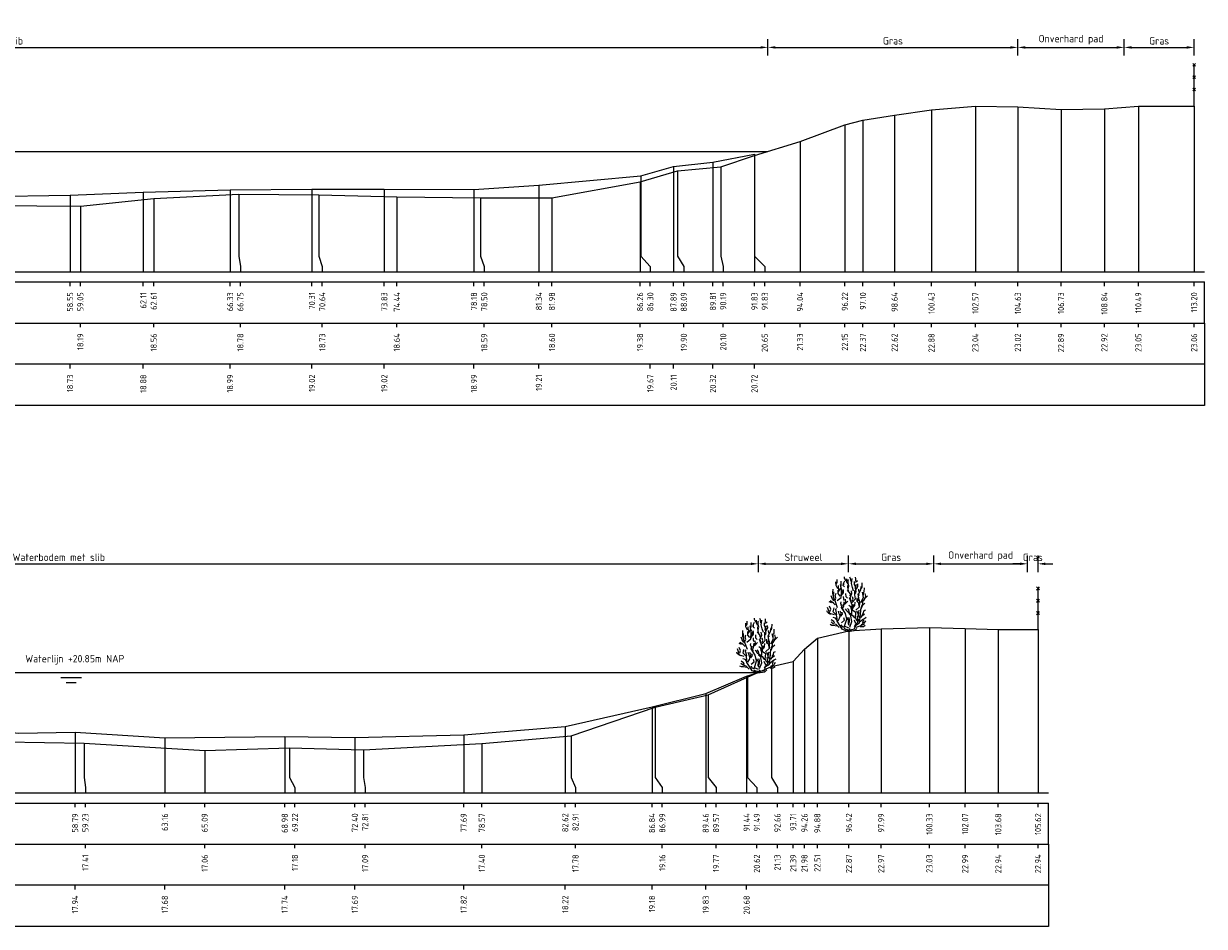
# Model space of a CAD drawing. Header units: metres. Extents: x 186876 to 190692, y 349785 to 350844.
# Tile 14 of 17: x 190484 to 190541, y 350762 to 350806. Entities that reach past the tile are written whole.
import ezdxf
from ezdxf.enums import TextEntityAlignment as Align

# ---------------------------------------------------------------- set-up
doc = ezdxf.new("R2010")
doc.units = ezdxf.units.M
doc.header["$PDMODE"] = 35
doc.header["$PDSIZE"] = 0.075
for name, color, linetype in [('B-ME-AL-PROFIEL_BOVENKANT SLIB-GD', 42, 'Continuous'), ('B-ME-AL-PROFIEL_WATERLIJN-GD', 150, 'Continuous'), ('B-ME-AL-PROFIELRASTER-S', 7, 'Continuous')]:
    doc.layers.add(name, color=color, linetype=linetype)
for name, color, linetype, lineweight in [('B-ME-GR-HEESTER-SD', 90, 'Continuous', 25), ('B-ME-GW-MAAIVELD-GD', 252, 'GW-MAAIVELD', 25), ('B-ME-IE-TERREINAFSCHEIDING_KUNSTMATIG_RASTERHEKWERK-SD', 20, 'Continuous', 25), ('X-XX-AL-DETAIL1-M', 7, 'Continuous', 18), ('X-XX-AL-NAP-T18', 7, 'Continuous', 18)]:
    doc.layers.add(name, color=color, linetype=linetype, lineweight=lineweight)
doc.styles.add('NLCS-ISO', font='NLCS-ISO.ttf', dxfattribs={"height": 1.8})
doc.styles.add('NLCS-ISO-ANNOTATIEF-T18', font='NLCS-ISO.ttf', dxfattribs={"height": 1.8})
doc.styles.add('NLCS-ISO-ANNOTATIVE-T18', font='NLCS-ISO.ttf', dxfattribs={"height": 1.8})
doc.linetypes.add('GW-MAAIVELD', pattern='A,12,[40,NLCS.SHX,S=1,R=0,X=0,Y=-0.5],12', length=24)
doc.dimstyles.new('NLCS-ANNOTATIEF-T18-PIJL_L2_H0', dxfattribs={"dimtxt": 2.5, "dimasz": 1.8, "dimexe": 2, "dimexo": 2, "dimgap": 0.7, "dimtad": 1, "dimzin": 0, "dimdsep": 46, "dimtxsty": 'NLCS-ISO-ANNOTATIEF-T18', "dimcen": 0, "dimdle": 2, "dimclrd": 256, "dimclre": 256, "dimclrt": 10, "dimaunit": 2, "dimadec": 0, "dimazin": 0, "dimtfac": 1, "dimtdec": 3, "dimtofl": 0, "dimtmove": 0, "dimatfit": 3, "dimfxl": 2, "dimfxlon": 1, "dimtfillclr": 256, "dimtolj": 1, "dimtzin": 0, "dimlwd": -1, "dimlwe": -1, "dimarcsym": 0})

# ---------------------------------------------------------------- blocks, each defined once
blk = doc.blocks.new('SAL-PROFIELRASTER_BALK_EIND1-SOD')
at = {"color": 0, "linetype": 'ByBlock', "lineweight": -2}
blk.add_line((1, -12.5), (1, -2.5), dxfattribs=at)
at = {"color": 0, "linetype": 'ByBlock', "lineweight": -2, "flags": 128}
for points in [[(0, 0), (1, 0)], [(0, -2.5), (1, -2.5)], [(0, -12.5), (1, -12.5)]]:
    blk.add_lwpolyline(points, dxfattribs=at)
blk = doc.blocks.new('SAL-PROFIELRASTER_BALK_EIND2-SOD')
at = {"color": 0, "linetype": 'ByBlock', "lineweight": -2}
for p, q in [((1, -2.5), (1, -12.5)), ((1, -12.5), (0, -12.5))]:
    blk.add_line(p, q, dxfattribs=at)
blk = doc.blocks.new('SAL-PROFIELRASTER_BALK_DATA-SOD')
at = {"color": 0, "linetype": 'ByBlock', "lineweight": -2}
blk.add_lwpolyline([(0, -3.5), (0, -2.5)], dxfattribs=at)
at = {"color": 0, "linetype": 'ByBlock', "lineweight": -2, "style": 'NLCS-ISO-ANNOTATIVE-T18'}
blk.add_attdef('GETAL', text='', height=1.5, rotation=90, dxfattribs=at).set_placement((0.75, -5), align=Align.RIGHT)
blk = doc.blocks.new('SAL-PROFIELRASTER_AANHAAL-SOD')
at = {"color": 9, "linetype": 'ByBlock', "lineweight": -2, "flags": 128}
blk.add_lwpolyline([(0, 1), (0, 0)], dxfattribs=at)
blk = doc.blocks.new('SAL-PROFIELRASTER_AANHAAL_STAGGER-SOD')
at = {"color": 9, "linetype": 'ByBlock', "lineweight": -2, "flags": 128}
for points in [[(0, 0), (0, -0.25)], [(0, -0.25), (1, -0.75)], [(1, -0.75), (1, -1)]]:
    blk.add_lwpolyline(points, dxfattribs=at)
blk = doc.blocks.new('SIE-RASTERHEKWERK-SOD')
at = {"flags": 128}
for points in [[(-0.035, 1.035), (0.035, 0.965)], [(-0.035, 0.965), (0, 1), (0.035, 1.035)], [(0, 0), (0, 1)], [(-0.035, 0.735), (0.035, 0.665)], [(-0.035, 0.665), (0, 0.7), (0.035, 0.735)], [(-0.035, 0.435), (0.035, 0.365)], [(-0.035, 0.365), (0, 0.4), (0.035, 0.435)]]:
    blk.add_lwpolyline(points, dxfattribs=at)
blk = doc.blocks.new('*D12')
at = {"layer": 'Defpoints', "color": 0, "transparency": 16777216}
for p in [(190520.274, 350805.095), (190443.458, 350800.035), (190520.274, 350800.035)]:
    blk.add_point(p, dxfattribs=at)
at = {"layer": 'X-XX-AL-DETAIL1-M', "transparency": 16777216}
for p, q in [((190443.458, 350804.695), (190443.458, 350805.495)), ((190520.274, 350804.695), (190520.274, 350805.495)), ((190443.818, 350805.095), (190519.914, 350805.095))]:
    blk.add_line(p, q, dxfattribs=at)
for points in [[(190443.818, 350805.155), (190443.818, 350805.035), (190443.458, 350805.095)], [(190519.914, 350805.155), (190519.914, 350805.035), (190520.274, 350805.095)]]:
    blk.add_solid(points, dxfattribs=at)
at = {"layer": 'X-XX-AL-DETAIL1-M', "color": 10, "transparency": 16777216, "insert": (190481.807, 350805.415), "char_height": 0.36, "attachment_point": 5, "style": 'NLCS-ISO-ANNOTATIEF-T18'}
blk.add_mtext('\\A1;Waterbodem met slib', dxfattribs=at)
blk = doc.blocks.new('*D13')
at = {"layer": 'Defpoints', "color": 0, "transparency": 16777216}
for p in [(190519.81, 350779.977), (190452.975, 350774.692), (190519.81, 350774.692)]:
    blk.add_point(p, dxfattribs=at)
at = {"layer": 'X-XX-AL-DETAIL1-M', "transparency": 16777216}
for p, q in [((190452.975, 350779.577), (190452.975, 350780.377)), ((190519.81, 350779.577), (190519.81, 350780.377)), ((190453.335, 350779.977), (190519.45, 350779.977))]:
    blk.add_line(p, q, dxfattribs=at)
for points in [[(190453.335, 350780.037), (190453.335, 350779.917), (190452.975, 350779.977)], [(190519.45, 350780.037), (190519.45, 350779.917), (190519.81, 350779.977)]]:
    blk.add_solid(points, dxfattribs=at)
at = {"layer": 'X-XX-AL-DETAIL1-M', "color": 10, "transparency": 16777216, "insert": (190485.792, 350780.297), "char_height": 0.36, "attachment_point": 5, "style": 'NLCS-ISO-ANNOTATIEF-T18'}
blk.add_mtext('\\A1;Waterbodem met slib', dxfattribs=at)
blk = doc.blocks.new('*D47')
at = {"layer": 'Defpoints', "color": 0, "transparency": 16777216}
for p in [(190528.333, 350779.977), (190524.193, 350768.842), (190528.333, 350768.842)]:
    blk.add_point(p, dxfattribs=at)
at = {"layer": 'X-XX-AL-DETAIL1-M', "transparency": 16777216}
for p, q in [((190524.193, 350779.577), (190524.193, 350780.377)), ((190528.333, 350779.577), (190528.333, 350780.377)), ((190524.553, 350779.977), (190527.973, 350779.977))]:
    blk.add_line(p, q, dxfattribs=at)
for points in [[(190524.553, 350780.037), (190524.553, 350779.917), (190524.193, 350779.977)], [(190527.973, 350780.037), (190527.973, 350779.917), (190528.333, 350779.977)]]:
    blk.add_solid(points, dxfattribs=at)
at = {"layer": 'X-XX-AL-DETAIL1-M', "color": 10, "transparency": 16777216, "insert": (190526.263, 350780.297), "char_height": 0.36, "attachment_point": 5, "style": 'NLCS-ISO-ANNOTATIEF-T18'}
blk.add_mtext('\\A1;Gras', dxfattribs=at)
blk = doc.blocks.new('*D48')
at = {"layer": 'Defpoints', "color": 0, "transparency": 16777216}
for p in [(190532.893, 350779.977), (190528.333, 350768.842), (190532.893, 350768.842)]:
    blk.add_point(p, dxfattribs=at)
at = {"layer": 'X-XX-AL-DETAIL1-M', "transparency": 16777216}
for p, q in [((190528.333, 350779.577), (190528.333, 350780.377)), ((190532.893, 350779.577), (190532.893, 350780.377)), ((190528.693, 350779.977), (190532.533, 350779.977))]:
    blk.add_line(p, q, dxfattribs=at)
for points in [[(190528.693, 350780.037), (190528.693, 350779.917), (190528.333, 350779.977)], [(190532.533, 350780.037), (190532.533, 350779.917), (190532.893, 350779.977)]]:
    blk.add_solid(points, dxfattribs=at)
at = {"layer": 'X-XX-AL-DETAIL1-M', "color": 10, "transparency": 16777216, "insert": (190530.613, 350780.351), "char_height": 0.36, "attachment_point": 5, "style": 'NLCS-ISO-ANNOTATIEF-T18'}
blk.add_mtext('\\A1;Onverhard pad', dxfattribs=at)
blk = doc.blocks.new('*D49')
at = {"layer": 'Defpoints', "color": 0, "transparency": 16777216}
for p in [(190533.408, 350779.977), (190532.893, 350768.842), (190533.408, 350768.842)]:
    blk.add_point(p, dxfattribs=at)
at = {"layer": 'X-XX-AL-DETAIL1-M', "transparency": 16777216}
for p, q in [((190532.893, 350779.577), (190532.893, 350780.377)), ((190533.408, 350779.577), (190533.408, 350780.377)), ((190532.533, 350779.977), (190532.173, 350779.977)), ((190533.768, 350779.977), (190534.128, 350779.977))]:
    blk.add_line(p, q, dxfattribs=at)
for points in [[(190532.533, 350780.037), (190532.533, 350779.917), (190532.893, 350779.977)], [(190533.768, 350780.037), (190533.768, 350779.917), (190533.408, 350779.977)]]:
    blk.add_solid(points, dxfattribs=at)
at = {"layer": 'X-XX-AL-DETAIL1-M', "color": 10, "transparency": 16777216, "insert": (190533.15, 350780.297), "char_height": 0.36, "attachment_point": 5, "style": 'NLCS-ISO-ANNOTATIEF-T18'}
blk.add_mtext('\\A1;Gras', dxfattribs=at)
blk = doc.blocks.new('*D50')
at = {"layer": 'Defpoints', "color": 0, "transparency": 16777216}
for p in [(190524.193, 350779.977), (190519.81, 350774.692), (190524.193, 350768.842)]:
    blk.add_point(p, dxfattribs=at)
at = {"layer": 'X-XX-AL-DETAIL1-M', "transparency": 16777216}
for p, q in [((190519.81, 350779.577), (190519.81, 350780.377)), ((190524.193, 350779.577), (190524.193, 350780.377)), ((190520.17, 350779.977), (190523.833, 350779.977))]:
    blk.add_line(p, q, dxfattribs=at)
for points in [[(190520.17, 350780.037), (190520.17, 350779.917), (190519.81, 350779.977)], [(190523.833, 350780.037), (190523.833, 350779.917), (190524.193, 350779.977)]]:
    blk.add_solid(points, dxfattribs=at)
at = {"layer": 'X-XX-AL-DETAIL1-M', "color": 10, "transparency": 16777216, "insert": (190522.001, 350780.297), "char_height": 0.36, "attachment_point": 5, "style": 'NLCS-ISO-ANNOTATIEF-T18'}
blk.add_mtext('\\A1;Struweel', dxfattribs=at)
blk = doc.blocks.new('SGR-HEESTER_S01_E_ZIJ-D')
blk.add_line((-0.166, 0), (0.141, 0))
at = {"flags": 128}
for points in [[(-0.881, 3.429), (-1.01, 3.698), (-1.022, 3.992)], [(-0.975, 3.816), (-0.916, 3.956), (-0.916, 4.168)], [(-0.599, 3.64), (-0.599, 3.886), (-0.599, 4.039)], [(-0.329, 3.581), (-0.434, 3.687), (-0.423, 3.839)], [(-0.387, 3.734), (-0.387, 3.91), (-0.305, 4.074)], [(-0.2, 4.074), (-0.317, 4.285), (-0.317, 4.402)], [(-0.035, 3.816), (-0.153, 3.992), (-0.153, 4.238)], [(-0.059, 4.003), (0, 4.086), (-0.047, 4.168)], [(-0.012, 3.476), (0.023, 3.663), (-0.023, 3.863), (-0.023, 3.98)], [(0.2, 4.015), (0.164, 4.261), (0.106, 4.367)], [(0.399, 3.241), (0.317, 3.534), (0.235, 3.863), (0.282, 4.25)], [(0.552, 3.487), (0.575, 3.628), (0.493, 3.781), (0.493, 4.015)], [(0.587, 4.062), (0.587, 4.226), (0.575, 4.355)], [(0.575, 3.968), (0.716, 4.097)], [(1.045, 3.44), (1.092, 3.593), (1.115, 3.91)], [(-1.256, 2.866), (-1.268, 3.112), (-1.256, 3.405)], [(-0.889, 1.874), (-1.064, 2.356), (-1.218, 2.75), (-1.196, 3.166)], [(-1.092, 2.514), (-1.033, 2.666), (-1.08, 2.854), (-1.01, 3.065)], [(-0.933, 2.465), (-0.604, 2.728), (-0.582, 3.231), (-0.56, 3.45)], [(-0.693, 2.83), (-0.845, 3.03), (-0.845, 3.323)], [(-0.822, 3.147), (-0.775, 3.358), (-0.822, 3.558), (-0.822, 3.687)], [(-0.787, 3.241), (-0.611, 3.487), (-0.658, 3.769)], [(-0.599, 2.819), (-0.47, 3.088), (-0.481, 3.241), (-0.399, 3.405)], [(-0.493, 2.983), (-0.399, 3.1), (-0.399, 3.323)], [(-0.094, 2.666), (-0.2, 2.783), (-0.211, 3.041)], [(0.141, 2.854), (0.153, 3.006), (-0.082, 3.3)], [(0.035, 3.217), (-0.023, 3.335), (-0.047, 3.64), (-0.059, 3.687)], [(0.2, 2.431), (0.129, 2.69), (0.27, 3.03), (0.235, 3.264)], [(0.294, 2.312), (0.557, 2.597), (0.513, 2.925), (0.513, 3.275)], [(0.564, 3.053), (0.622, 3.241), (0.575, 3.44), (0.634, 3.781)], [(0.634, 3.393), (0.751, 3.628), (0.74, 3.816)], [(0.751, 2.431), (0.834, 2.654), (0.787, 3.006)], [(0.834, 3.194), (0.822, 3.393)], [(0.869, 2.877), (0.834, 3.041), (0.986, 3.346), (1.022, 3.616)], [(0.995, 2.312), (1.214, 2.728), (1.126, 3.144)], [(1.198, 2.912), (1.198, 3.112), (1.268, 3.182), (1.28, 3.511)], [(1.292, 2.619), (1.397, 2.83), (1.339, 3.041)], [(-1.152, 1.305), (-1.524, 1.415), (-1.7, 1.918)], [(-1.362, 2.279), (-1.573, 2.361)], [(-1.515, 1.587), (-1.444, 1.775), (-1.55, 2.021)], [(-1.08, 2.115), (-1.233, 2.267), (-1.503, 2.443)], [(-1.174, 2.443), (-1.327, 2.643), (-1.397, 2.854)], [(-0.564, 2.044), (-0.634, 2.22), (-0.611, 2.361)], [(0.009, 0.233), (-0.319, 0.386), (-0.144, 0.955), (-0.254, 1.415), (-0.582, 1.918), (-0.495, 2.159)], [(-0.399, 1.716), (-0.481, 1.81), (-0.387, 2.044), (-0.352, 2.373)], [(-0.352, 2.478), (-0.387, 2.619), (-0.399, 2.807)], [(-0.341, 2.138), (-0.223, 2.361), (-0.258, 2.572)], [(-0.294, 2.185), (-0.07, 2.42)], [(0.235, 1.763), (0.188, 1.962), (0.035, 2.068)], [(0.097, 0.321), (0.272, 0.78), (0.184, 1.196), (0.272, 1.459), (0.294, 2.115), (0.075, 2.684)], [(0.119, 0.102), (0.491, 0.167), (0.579, 0.474), (0.885, 0.671), (0.951, 1.13), (1.017, 1.918)], [(0.305, 2.42), (0.364, 2.584), (0.317, 2.783)], [(0.305, 1.728), (0.364, 1.904), (0.411, 2.162)], [(0.411, 1.939), (0.505, 2.068), (0.528, 2.349)], [(0.579, 1.677), (0.885, 1.962), (0.907, 2.29), (0.885, 2.553)], [(0.869, 2.021), (0.834, 2.267), (0.693, 2.385), (0.693, 2.69)], [(1.022, 1.81), (1.139, 2.08), (1.327, 2.244)], [(1.045, 1.997), (1.151, 2.197), (1.162, 2.572)], [(1.057, 2.361), (1.233, 2.478), (1.339, 2.654), (1.538, 2.854)], [(-1.432, 1.34), (-1.597, 1.423), (-1.714, 1.528), (-1.761, 1.634)], [(-0.963, 0.918), (-1.057, 1.047), (-1.256, 1.094)], [(-0.166, 0), (-0.517, 0.145), (-0.67, 0.408), (-0.933, 0.802), (-0.933, 1.021), (-0.977, 1.284), (-1.24, 1.568), (-1.174, 1.874)], [(-0.939, 1.352), (-0.975, 1.458), (-1.01, 1.645), (-1.069, 1.739), (-0.986, 1.833)], [(-0.845, 0.824), (-0.736, 1.043), (-0.604, 1.437), (-0.692, 1.612)], [(-0.693, 1.235), (-0.763, 1.399), (-0.822, 1.622)], [(-0.622, 1.2), (-0.493, 1.364), (-0.528, 1.516)], [(-0.582, 0.671), (-0.341, 0.868), (-0.385, 1.065)], [(0.012, 1.481), (-0.106, 1.575), (-0.164, 1.692), (-0.258, 1.798)], [(0.059, 0.437), (-0.012, 0.578), (0, 0.848), (-0.117, 1.094)], [(0.27, 1.317), (0.07, 1.446), (0.012, 1.704), (-0.094, 1.833)], [(0.528, 1.035), (0.446, 1.129), (0.352, 1.258), (0.153, 1.282), (0.012, 1.411)], [(0.023, 0.601), (0.082, 0.777), (0.082, 0.942), (0.023, 1.106)], [(0.688, 0.802), (0.557, 1.108), (0.601, 1.502), (0.206, 1.743)], [(0.622, 0.59), (0.763, 0.73), (0.763, 0.977), (0.716, 1.223)], [(0.916, 1.082), (0.798, 1.258), (0.775, 1.434), (0.681, 1.61)], [(0.845, 1.376), (0.822, 1.54), (0.869, 1.681)], [(0.998, 1.082), (1.139, 1.247), (1.292, 1.387)], [(1.115, 1.282), (1.209, 1.47), (1.245, 1.645), (1.374, 1.704)], [(1.139, 0.942), (1.28, 1.012), (1.432, 1.118)], [(-0.975, 0.402), (-1.221, 0.449), (-1.362, 0.449), (-1.503, 0.519)], [(-0.758, 0.277), (-0.999, 0.518), (-1.24, 0.583), (-1.415, 0.736)], [(-1.127, 0.637), (-1.198, 0.777), (-1.397, 0.918)], [(-0.305, 0.32), (-0.47, 0.32), (-0.599, 0.508)], [(-0.141, 0.085), (-0.305, 0.167), (-0.352, 0.214)], [(0, 0), (-0.141, 0.144)], [(-0.023, 0), (0.141, 0.203)], [(0.141, 0), (0.528, 0.062), (0.669, 0.214)], [(0.493, 0.367), (0.599, 0.59), (0.47, 0.883)], [(0.622, 0.299), (0.951, 0.43), (1.28, 0.583)], [(0.798, 0.801), (0.845, 0.953)], [(0.928, 0.754), (1.104, 0.918), (1.198, 0.918)], [(0.939, 0.367), (1.198, 0.379), (1.35, 0.461)], [(1.01, 0.508), (1.198, 0.625), (1.151, 0.719), (1.233, 0.895)], [(1.268, 0.637), (1.397, 0.836)]]:
    blk.add_lwpolyline(points, dxfattribs=at)
blk = doc.blocks.new('*D52')
at = {"layer": 'Defpoints', "color": 0, "transparency": 16777216}
for p in [(190532.425, 350805.095), (190520.274, 350800.035), (190532.425, 350794.185)]:
    blk.add_point(p, dxfattribs=at)
at = {"layer": 'X-XX-AL-DETAIL1-M', "transparency": 16777216}
for p, q in [((190520.274, 350804.695), (190520.274, 350805.495)), ((190532.425, 350804.695), (190532.425, 350805.495)), ((190520.634, 350805.095), (190532.065, 350805.095))]:
    blk.add_line(p, q, dxfattribs=at)
for points in [[(190520.634, 350805.155), (190520.634, 350805.035), (190520.274, 350805.095)], [(190532.065, 350805.155), (190532.065, 350805.035), (190532.425, 350805.095)]]:
    blk.add_solid(points, dxfattribs=at)
at = {"layer": 'X-XX-AL-DETAIL1-M', "color": 10, "transparency": 16777216, "insert": (190526.349, 350805.415), "char_height": 0.36, "attachment_point": 5, "style": 'NLCS-ISO-ANNOTATIEF-T18'}
blk.add_mtext('\\A1;Gras', dxfattribs=at)
blk = doc.blocks.new('*D53')
at = {"layer": 'Defpoints', "color": 0, "transparency": 16777216}
for p in [(190537.593, 350805.095), (190532.425, 350794.185), (190537.593, 350794.185)]:
    blk.add_point(p, dxfattribs=at)
at = {"layer": 'X-XX-AL-DETAIL1-M', "transparency": 16777216}
for p, q in [((190532.425, 350804.695), (190532.425, 350805.495)), ((190537.593, 350804.695), (190537.593, 350805.495)), ((190532.785, 350805.095), (190537.233, 350805.095))]:
    blk.add_line(p, q, dxfattribs=at)
for points in [[(190532.785, 350805.155), (190532.785, 350805.035), (190532.425, 350805.095)], [(190537.233, 350805.155), (190537.233, 350805.035), (190537.593, 350805.095)]]:
    blk.add_solid(points, dxfattribs=at)
at = {"layer": 'X-XX-AL-DETAIL1-M', "color": 10, "transparency": 16777216, "insert": (190535.009, 350805.469), "char_height": 0.36, "attachment_point": 5, "style": 'NLCS-ISO-ANNOTATIEF-T18'}
blk.add_mtext('\\A1;Onverhard pad', dxfattribs=at)
blk = doc.blocks.new('*D54')
at = {"layer": 'Defpoints', "color": 0, "transparency": 16777216}
for p in [(190540.995, 350805.095), (190537.593, 350794.185), (190540.995, 350794.185)]:
    blk.add_point(p, dxfattribs=at)
at = {"layer": 'X-XX-AL-DETAIL1-M', "transparency": 16777216}
for p, q in [((190537.593, 350804.695), (190537.593, 350805.495)), ((190540.995, 350804.695), (190540.995, 350805.495)), ((190537.953, 350805.095), (190540.635, 350805.095))]:
    blk.add_line(p, q, dxfattribs=at)
for points in [[(190537.953, 350805.155), (190537.953, 350805.035), (190537.593, 350805.095)], [(190540.635, 350805.155), (190540.635, 350805.035), (190540.995, 350805.095)]]:
    blk.add_solid(points, dxfattribs=at)
at = {"layer": 'X-XX-AL-DETAIL1-M', "color": 10, "transparency": 16777216, "insert": (190539.294, 350805.415), "char_height": 0.36, "attachment_point": 5, "style": 'NLCS-ISO-ANNOTATIEF-T18'}
blk.add_mtext('\\A1;Gras', dxfattribs=at)

msp = doc.modelspace()

# ---------------------------------------------------------------- linework, layer by layer
at = {"layer": 'B-ME-AL-PROFIEL_BOVENKANT SLIB-GD', "elevation": -21.672}
for points in [[(190446.38, 350799.151), (190449.176, 350798.914), (190450.565, 350798.577), (190453.285, 350798.173), (190456.807, 350797.716), (190461.871, 350797.351), (190465.762, 350797.263), (190469.734, 350797.26), (190472.714, 350797.372), (190475.553, 350797.528), (190479.213, 350797.74), (190482.198, 350797.843), (190486.339, 350797.912), (190489.902, 350798.062), (190494.12, 350798.175), (190498.101, 350798.2), (190501.619, 350798.205), (190505.977, 350798.177), (190509.135, 350798.39), (190514.091, 350798.85), (190515.684, 350799.299), (190517.598, 350799.507), (190519.618, 350799.9)], [(190452.975, 350774.692), (190455.902, 350774.476), (190457.797, 350774.297), (190460.833, 350773.963), (190464.375, 350773.456), (190467.451, 350773.589), (190469.428, 350772.891), (190471.724, 350772.713), (190474.714, 350772.525), (190479.119, 350772.295), (190483.83, 350771.745), (190486.585, 350771.781), (190490.949, 350771.519), (190496.776, 350771.578), (190500.188, 350771.527), (190505.479, 350771.657), (190510.417, 350772.06), (190514.637, 350773.02), (190517.249, 350773.67), (190519.235, 350774.517), (190519.81, 350774.692)]]:
    msp.add_lwpolyline(points, dxfattribs=at)
at = {"layer": 'B-ME-AL-PROFIEL_WATERLIJN-GD', "elevation": -21.672}
for points in [[(190443.458, 350800.035), (190520.274, 350800.035)], [(190452.975, 350774.692), (190519.81, 350774.692)], [(190485.893, 350774.443), (190486.893, 350774.443)], [(190486.143, 350774.209), (190486.643, 350774.209)]]:
    msp.add_lwpolyline(points, dxfattribs=at)
at = {"layer": 'B-ME-GW-MAAIVELD-GD', "ltscale": 0.1, "elevation": -21.672, "flags": 128}
for points in [[(190427.793, 350802.27), (190430.633, 350802.216), (190433.258, 350802.22), (190436.631, 350802.23), (190438.716, 350802.101), (190441.181, 350801.432), (190442.369, 350800.962), (190442.956, 350800.205), (190446.439, 350799.026), (190449.241, 350798.926), (190450.802, 350798.314), (190453.479, 350797.636), (190457.518, 350797.016), (190462.298, 350796.714), (190466.172, 350796.729), (190470.064, 350796.544), (190472.879, 350796.664), (190475.802, 350796.92), (190479.591, 350797.173), (190482.59, 350797.402), (190486.841, 350797.37), (190490.406, 350797.743), (190494.543, 350797.963), (190498.432, 350797.917), (190502.228, 350797.826), (190506.289, 350797.771), (190509.77, 350797.786), (190514.054, 350798.564), (190515.881, 350799.087), (190517.987, 350799.28), (190519.626, 350799.835), (190521.833, 350800.517), (190524.013, 350801.337), (190524.894, 350801.552), (190526.43, 350801.801), (190528.226, 350802.066), (190530.358, 350802.229), (190532.425, 350802.206), (190534.523, 350802.079), (190536.631, 350802.109), (190538.285, 350802.237), (190540.995, 350802.245)], [(190427.793, 350777.149), (190430.819, 350777.091), (190433.4, 350777.078), (190435.826, 350777.055), (190438.03, 350776.923), (190440.08, 350776.945), (190443.146, 350776.789), (190444.791, 350776.585), (190447.054, 350776.008), (190449.606, 350775.524), (190451.421, 350775.128), (190452.622, 350774.742), (190455.801, 350774.292), (190457.738, 350774.022), (190460.834, 350773.705), (190464.784, 350772.948), (190467.453, 350772.336), (190469.643, 350771.998), (190472.051, 350771.908), (190475.491, 350771.806), (190479.597, 350771.561), (190483.175, 350771.316), (190487.02, 350771.251), (190492.886, 350770.9), (190497.013, 350771.02), (190500.603, 350770.934), (190506.362, 350771.239), (190510.698, 350771.617), (190514.787, 350772.997), (190517.364, 350773.612), (190519.285, 350774.46), (190520.451, 350774.975), (190521.502, 350775.234), (190522.049, 350775.82), (190522.675, 350776.353), (190524.212, 350776.714), (190525.778, 350776.81), (190528.124, 350776.876), (190529.861, 350776.828), (190531.473, 350776.786), (190533.408, 350776.784)]]:
    msp.add_lwpolyline(points, dxfattribs=at)

# ---------------------------------------------------------------- block references
at = {"layer": 'B-ME-AL-PROFIELRASTER-S'}
for p, yscale in [((190528.226, 350794.185, -21.672), 7.881), ((190530.358, 350794.185, -21.672), 8.044), ((190532.425, 350794.185, -21.672), 8.021), ((190534.523, 350794.185, -21.672), 7.893999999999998), ((190536.631, 350794.185, -21.672), 7.923999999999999), ((190538.285, 350794.185, -21.672), 8.052), ((190540.995, 350794.185, -21.672), 8.059999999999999), ((190524.013, 350794.185, -21.672), 7.152000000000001), ((190524.894, 350794.185, -21.672), 7.367000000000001), ((190526.43, 350794.185, -21.672), 7.616), ((190521.833, 350794.185, -21.672), 6.332000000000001), ((190519.618, 350794.185, -21.672), 5.715), ((190519.626, 350795.185, -21.672), 4.649999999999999), ((190515.684, 350794.185, -21.672), 5.114000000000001), ((190515.881, 350795.185, -21.672), 3.902000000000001), ((190517.598, 350794.185, -21.672), 5.321999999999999), ((190517.987, 350795.185, -21.672), 4.094999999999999), ((190514.054, 350794.185, -21.672), 4.379000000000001), ((190514.091, 350795.185, -21.672), 3.664999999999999), ((190486.339, 350794.185, -21.672), 3.727), ((190489.902, 350794.185, -21.672), 3.876999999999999), ((190494.12, 350794.185, -21.672), 3.989999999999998), ((190494.543, 350795.185, -21.672), 2.777999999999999), ((190498.101, 350794.185, -21.672), 4.015000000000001), ((190498.432, 350795.185, -21.672), 2.731999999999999), ((190501.619, 350794.185, -21.672), 4.02), ((190505.977, 350794.185, -21.672), 3.992000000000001), ((190509.135, 350794.185, -21.672), 4.204999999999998), ((190486.841, 350794.185, -21.672), 3.184999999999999), ((190490.406, 350794.185, -21.672), 3.558), ((190502.228, 350794.185, -21.672), 3.640999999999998), ((190506.289, 350795.185, -21.672), 2.585999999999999), ((190509.77, 350794.185, -21.672), 3.600999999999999), ((190524.212, 350768.842, -21.672), 7.872), ((190525.778, 350768.842, -21.672), 7.968), ((190528.124, 350768.842, -21.672), 8.033999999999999), ((190529.861, 350768.842, -21.672), 7.986000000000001), ((190531.473, 350768.842, -21.672), 7.943999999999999), ((190533.408, 350768.842, -21.672), 7.942), ((190522.675, 350768.842, -21.672), 7.510999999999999), ((190522.049, 350768.842, -21.672), 6.978000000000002), ((190520.451, 350769.842, -21.672), 5.132999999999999), ((190521.502, 350768.842, -21.672), 6.391999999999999), ((190519.235, 350768.842, -21.672), 5.675000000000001), ((190519.285, 350769.842, -21.672), 4.617999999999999), ((190517.249, 350768.842, -21.672), 4.827999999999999), ((190517.364, 350769.842, -21.672), 3.77), ((190514.637, 350768.842, -21.672), 4.178000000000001), ((190514.787, 350769.842, -21.672), 3.155000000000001), ((190510.417, 350768.842, -21.672), 3.218), ((190486.585, 350768.842, -21.672), 2.939), ((190490.949, 350768.842, -21.672), 2.677), ((190496.776, 350768.842, -21.672), 2.736000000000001), ((190500.188, 350768.842, -21.672), 2.684999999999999), ((190505.479, 350768.842, -21.672), 2.815000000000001), ((190510.698, 350769.842, -21.672), 1.774999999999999), ((190487.02, 350769.842, -21.672), 1.408999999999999), ((190492.886, 350768.842, -21.672), 2.058), ((190497.013, 350769.842, -21.672), 1.178000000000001), ((190500.603, 350769.842, -21.672), 1.091999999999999), ((190506.362, 350768.842, -21.672), 2.396999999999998)]:
    msp.add_blockref('SAL-PROFIELRASTER_AANHAAL-SOD', p, dxfattribs=dict(at, yscale=yscale))
for p, xscale, zscale in [((190494.543, 350795.185, -21.672), 0.07667300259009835, 0.07667300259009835), ((190498.432, 350795.185, -21.672), 0.168896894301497, 0.168896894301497), ((190506.289, 350795.185, -21.672), 0.1878063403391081, 0.1878063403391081), ((190514.091, 350795.185, -21.672), 0.4627540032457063, 0.4627540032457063), ((190515.881, 350795.185, -21.672), 0.3029392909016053, 0.3029392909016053), ((190517.987, 350795.185, -21.672), 0.110823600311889, 0.110823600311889), ((190519.626, 350795.185, -21.672), 0.4916647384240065, 0.4916647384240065), ((190487.02, 350769.842, -21.672), 0.06513455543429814, 0.06513455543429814), ((190497.013, 350769.842, -21.672), 0.2630224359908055, 0.2630224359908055), ((190500.603, 350769.842, -21.672), 0.08530573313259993, 0.08530573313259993), ((190510.698, 350769.842, -21.672), 0.2189813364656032, 0.2189813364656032), ((190514.787, 350769.842, -21.672), 0.3495157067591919, 0.3495157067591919), ((190517.364, 350769.842, -21.672), 0.3844906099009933, 0.3844906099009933), ((190519.285, 350769.842, -21.672), 0.4503231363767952, 0.4503231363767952), ((190520.451, 350769.842, -21.672), 0.2837334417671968, 0.2837334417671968)]:
    msp.add_blockref('SAL-PROFIELRASTER_AANHAAL_STAGGER-SOD', p, dxfattribs=dict(at, xscale=xscale, zscale=zscale))
at = {"layer": 'B-ME-AL-PROFIELRASTER-S', "yscale": 0.2}
for name, p, xscale, zscale in [('SAL-PROFIELRASTER_BALK_EIND1-SOD', (190427.793, 350794.185, -21.672), 113.7022060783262, 113.7022060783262), ('SAL-PROFIELRASTER_BALK_EIND2-SOD', (190427.793, 350792.185, -21.672), 113.7022060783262, 113.7022060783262), ('SAL-PROFIELRASTER_BALK_EIND2-SOD', (190427.793, 350790.185, -21.672), 113.7022060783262, 113.7022060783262), ('SAL-PROFIELRASTER_BALK_EIND1-SOD', (190427.793, 350768.842, -21.672), 106.1158464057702, 106.1158464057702), ('SAL-PROFIELRASTER_BALK_EIND2-SOD', (190427.793, 350766.842, -21.672), 106.1158464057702, 106.1158464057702), ('SAL-PROFIELRASTER_BALK_EIND2-SOD', (190427.793, 350764.842, -21.672), 106.1158464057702, 106.1158464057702)]:
    msp.add_blockref(name, p, dxfattribs=dict(at, xscale=xscale, zscale=zscale))
at = {"layer": 'B-ME-AL-PROFIELRASTER-S', "xscale": 0.2, "yscale": 0.2, "zscale": 0.2}
for p, values in [((190486.339, 350794.185, -21.672), {'GETAL': '58.55'}), ((190486.841, 350794.185, -21.672), {'GETAL': '59.05'}), ((190489.902, 350794.185, -21.672), {'GETAL': '62.11'}), ((190490.406, 350794.185, -21.672), {'GETAL': '62.61'}), ((190494.12, 350794.185, -21.672), {'GETAL': '66.33'}), ((190494.62, 350794.185, -21.672), {'GETAL': '66.75'}), ((190498.101, 350794.185, -21.672), {'GETAL': '70.31'}), ((190498.601, 350794.185, -21.672), {'GETAL': '70.64'}), ((190501.619, 350794.185, -21.672), {'GETAL': '73.83'}), ((190502.228, 350794.185, -21.672), {'GETAL': '74.44'}), ((190505.977, 350794.185, -21.672), {'GETAL': '78.18'}), ((190506.477, 350794.185, -21.672), {'GETAL': '78.50'}), ((190509.135, 350794.185, -21.672), {'GETAL': '81.34'}), ((190509.77, 350794.185, -21.672), {'GETAL': '81.98'}), ((190514.054, 350794.185, -21.672), {'GETAL': '86.26'}), ((190514.554, 350794.185, -21.672), {'GETAL': '86.30'}), ((190515.684, 350794.185, -21.672), {'GETAL': '87.89'}), ((190516.184, 350794.185, -21.672), {'GETAL': '88.09'}), ((190517.598, 350794.185, -21.672), {'GETAL': '89.81'}), ((190518.098, 350794.185, -21.672), {'GETAL': '90.19'}), ((190519.618, 350794.185, -21.672), {'GETAL': '91.83'}), ((190520.118, 350794.185, -21.672), {'GETAL': '91.83'}), ((190521.833, 350794.185, -21.672), {'GETAL': '94.04'}), ((190524.013, 350794.185, -21.672), {'GETAL': '96.22'}), ((190524.894, 350794.185, -21.672), {'GETAL': '97.10'}), ((190526.43, 350794.185, -21.672), {'GETAL': '98.64'}), ((190528.226, 350794.185, -21.672), {'GETAL': '100.43'}), ((190530.358, 350794.185, -21.672), {'GETAL': '102.57'}), ((190532.425, 350794.185, -21.672), {'GETAL': '104.63'}), ((190534.523, 350794.185, -21.672), {'GETAL': '106.73'}), ((190536.631, 350794.185, -21.672), {'GETAL': '108.84'}), ((190538.285, 350794.185, -21.672), {'GETAL': '110.49'}), ((190540.995, 350794.185, -21.672), {'GETAL': '113.20'}), ((190486.841, 350792.185, -21.672), {'GETAL': '18.19'}), ((190490.406, 350792.185, -21.672), {'GETAL': '18.56'}), ((190494.62, 350792.185, -21.672), {'GETAL': '18.78'}), ((190498.601, 350792.185, -21.672), {'GETAL': '18.73'}), ((190502.228, 350792.185, -21.672), {'GETAL': '18.64'}), ((190506.477, 350792.185, -21.672), {'GETAL': '18.59'}), ((190509.77, 350792.185, -21.672), {'GETAL': '18.60'}), ((190514.054, 350792.185, -21.672), {'GETAL': '19.38'}), ((190516.184, 350792.185, -21.672), {'GETAL': '19.90'}), ((190518.098, 350792.185, -21.672), {'GETAL': '20.10'}), ((190520.118, 350792.185, -21.672), {'GETAL': '20.65'}), ((190521.833, 350792.185, -21.672), {'GETAL': '21.33'}), ((190524.013, 350792.185, -21.672), {'GETAL': '22.15'}), ((190524.894, 350792.185, -21.672), {'GETAL': '22.37'}), ((190526.43, 350792.185, -21.672), {'GETAL': '22.62'}), ((190528.226, 350792.185, -21.672), {'GETAL': '22.88'}), ((190530.358, 350792.185, -21.672), {'GETAL': '23.04'}), ((190532.425, 350792.185, -21.672), {'GETAL': '23.02'}), ((190534.523, 350792.185, -21.672), {'GETAL': '22.89'}), ((190536.631, 350792.185, -21.672), {'GETAL': '22.92'}), ((190538.285, 350792.185, -21.672), {'GETAL': '23.05'}), ((190540.995, 350792.185, -21.672), {'GETAL': '23.06'}), ((190486.339, 350790.185, -21.672), {'GETAL': '18.73'}), ((190489.902, 350790.185, -21.672), {'GETAL': '18.88'}), ((190494.12, 350790.185, -21.672), {'GETAL': '18.99'}), ((190498.101, 350790.185, -21.672), {'GETAL': '19.02'}), ((190501.619, 350790.185, -21.672), {'GETAL': '19.02'}), ((190505.977, 350790.185, -21.672), {'GETAL': '18.99'}), ((190509.135, 350790.185, -21.672), {'GETAL': '19.21'}), ((190514.554, 350790.185, -21.672), {'GETAL': '19.67'}), ((190515.684, 350790.185, -21.672), {'GETAL': '20.11'}), ((190517.598, 350790.185, -21.672), {'GETAL': '20.32'}), ((190519.618, 350790.185, -21.672), {'GETAL': '20.72'}), ((190486.585, 350768.842, -21.672), {'GETAL': '58.79'}), ((190487.085, 350768.842, -21.672), {'GETAL': '59.23'}), ((190490.949, 350768.842, -21.672), {'GETAL': '63.16'}), ((190492.886, 350768.842, -21.672), {'GETAL': '65.09'}), ((190496.776, 350768.842, -21.672), {'GETAL': '68.98'}), ((190497.276, 350768.842, -21.672), {'GETAL': '69.22'}), ((190500.188, 350768.842, -21.672), {'GETAL': '72.40'}), ((190500.688, 350768.842, -21.672), {'GETAL': '72.81'}), ((190505.479, 350768.842, -21.672), {'GETAL': '77.69'}), ((190506.362, 350768.842, -21.672), {'GETAL': '78.57'}), ((190510.417, 350768.842, -21.672), {'GETAL': '82.62'}), ((190510.917, 350768.842, -21.672), {'GETAL': '82.91'}), ((190514.637, 350768.842, -21.672), {'GETAL': '86.84'}), ((190515.137, 350768.842, -21.672), {'GETAL': '86.99'}), ((190517.249, 350768.842, -21.672), {'GETAL': '89.46'}), ((190517.749, 350768.842, -21.672), {'GETAL': '89.57'}), ((190519.235, 350768.842, -21.672), {'GETAL': '91.44'}), ((190519.735, 350768.842, -21.672), {'GETAL': '91.49'}), ((190520.735, 350768.842, -21.672), {'GETAL': '92.66'}), ((190521.502, 350768.842, -21.672), {'GETAL': '93.71'}), ((190522.049, 350768.842, -21.672), {'GETAL': '94.26'}), ((190522.675, 350768.842, -21.672), {'GETAL': '94.88'}), ((190524.212, 350768.842, -21.672), {'GETAL': '96.42'}), ((190525.778, 350768.842, -21.672), {'GETAL': '97.99'}), ((190528.124, 350768.842, -21.672), {'GETAL': '100.33'}), ((190529.861, 350768.842, -21.672), {'GETAL': '102.07'}), ((190531.473, 350768.842, -21.672), {'GETAL': '103.68'}), ((190533.408, 350768.842, -21.672), {'GETAL': '105.62'}), ((190487.085, 350766.842, -21.672), {'GETAL': '17.41'}), ((190492.886, 350766.842, -21.672), {'GETAL': '17.06'}), ((190497.276, 350766.842, -21.672), {'GETAL': '17.18'}), ((190500.688, 350766.842, -21.672), {'GETAL': '17.09'}), ((190506.362, 350766.842, -21.672), {'GETAL': '17.40'}), ((190510.917, 350766.842, -21.672), {'GETAL': '17.78'}), ((190515.137, 350766.842, -21.672), {'GETAL': '19.16'}), ((190517.749, 350766.842, -21.672), {'GETAL': '19.77'}), ((190519.735, 350766.842, -21.672), {'GETAL': '20.62'}), ((190520.735, 350766.842, -21.672), {'GETAL': '21.13'}), ((190521.502, 350766.842, -21.672), {'GETAL': '21.39'}), ((190522.049, 350766.842, -21.672), {'GETAL': '21.98'}), ((190522.675, 350766.842, -21.672), {'GETAL': '22.51'}), ((190524.212, 350766.842, -21.672), {'GETAL': '22.87'}), ((190525.778, 350766.842, -21.672), {'GETAL': '22.97'}), ((190528.124, 350766.842, -21.672), {'GETAL': '23.03'}), ((190529.861, 350766.842, -21.672), {'GETAL': '22.99'}), ((190531.473, 350766.842, -21.672), {'GETAL': '22.94'}), ((190533.408, 350766.842, -21.672), {'GETAL': '22.94'}), ((190486.585, 350764.842, -21.672), {'GETAL': '17.94'}), ((190490.949, 350764.842, -21.672), {'GETAL': '17.68'}), ((190496.776, 350764.842, -21.672), {'GETAL': '17.74'}), ((190500.188, 350764.842, -21.672), {'GETAL': '17.69'}), ((190505.479, 350764.842, -21.672), {'GETAL': '17.82'}), ((190510.417, 350764.842, -21.672), {'GETAL': '18.22'}), ((190514.637, 350764.842, -21.672), {'GETAL': '19.18'}), ((190517.249, 350764.842, -21.672), {'GETAL': '19.83'}), ((190519.235, 350764.842, -21.672), {'GETAL': '20.68'})]:
    msp.add_blockref('SAL-PROFIELRASTER_BALK_DATA-SOD', p, dxfattribs=at).add_auto_attribs(values)
at = {"layer": 'B-ME-GR-HEESTER-SD', "xscale": 0.6, "yscale": 0.6, "zscale": 0.6}
for p in [(190524.193, 350776.709, -21.672), (190519.81, 350774.692, -21.672)]:
    msp.add_blockref('SGR-HEESTER_S01_E_ZIJ-D', p, dxfattribs=at)
at = {"layer": 'B-ME-IE-TERREINAFSCHEIDING_KUNSTMATIG_RASTERHEKWERK-SD', "xscale": 2, "yscale": 2, "zscale": 2}
for p in [(190540.995, 350802.245, -21.672), (190533.408, 350776.784, -21.672)]:
    msp.add_blockref('SIE-RASTERHEKWERK-SOD', p, dxfattribs=at)

# ---------------------------------------------------------------- texts
at = {"layer": 'X-XX-AL-NAP-T18', "color": 10, "insert": (190484.163, 350775.075), "char_height": 0.36, "width": 5.10444, "attachment_point": 7, "style": 'NLCS-ISO'}
msp.add_mtext('Waterlijn +20.85m NAP', dxfattribs=at)

# ---------------------------------------------------------------- dimensions: what is measured, and where the dimension line sits
at = {"layer": 'X-XX-AL-DETAIL1-M'}
for base, p1, p2, text, picture, middle in [((190520.274, 350805.095, -21.672), (190443.458, 350800.035, -21.672), (190520.274, 350800.035, -21.672), 'Waterbodem met slib', '*D12', (190481.807, 350805.095, -21.672)), ((190537.593, 350805.095, -21.672), (190532.425, 350794.185, -21.672), (190537.593, 350794.185, -21.672), 'Onverhard pad', '*D53', (190535.009, 350805.095, -21.672)), ((190532.425, 350805.095, -21.672), (190520.274, 350800.035, -21.672), (190532.425, 350794.185, -21.672), 'Gras', '*D52', (190526.349, 350805.095, -21.672)), ((190540.995, 350805.095, -21.672), (190537.593, 350794.185, -21.672), (190540.995, 350794.185, -21.672), 'Gras', '*D54', (190539.294, 350805.095, -21.672)), ((190519.81, 350779.977, -21.672), (190452.975, 350774.692, -21.672), (190519.81, 350774.692, -21.672), 'Waterbodem met slib', '*D13', (190485.792, 350779.977, -21.672)), ((190532.893, 350779.977, -21.672), (190528.333, 350768.842, -21.672), (190532.893, 350768.842, -21.672), 'Onverhard pad', '*D48', (190530.613, 350779.977, -21.672)), ((190524.193, 350779.977, -21.672), (190519.81, 350774.692, -21.672), (190524.193, 350768.842, -21.672), 'Struweel', '*D50', (190522.001, 350779.977, -21.672)), ((190528.333, 350779.977, -21.672), (190524.193, 350768.842, -21.672), (190528.333, 350768.842, -21.672), 'Gras', '*D47', (190526.263, 350779.977, -21.672)), ((190533.408, 350779.977, -21.672), (190532.893, 350768.842, -21.672), (190533.408, 350768.842, -21.672), 'Gras', '*D49', (190533.15, 350779.977, -21.672))]:
    dim = msp.add_linear_dim(base=base, p1=p1, p2=p2, text=text, dimstyle='NLCS-ANNOTATIEF-T18-PIJL_L2_H0', dxfattribs=at)
    dim.commit()
    dim.dimension.update_dxf_attribs({"geometry": picture, "text_midpoint": middle, "dimtype": 160})

doc.saveas('drawing.dxf')
